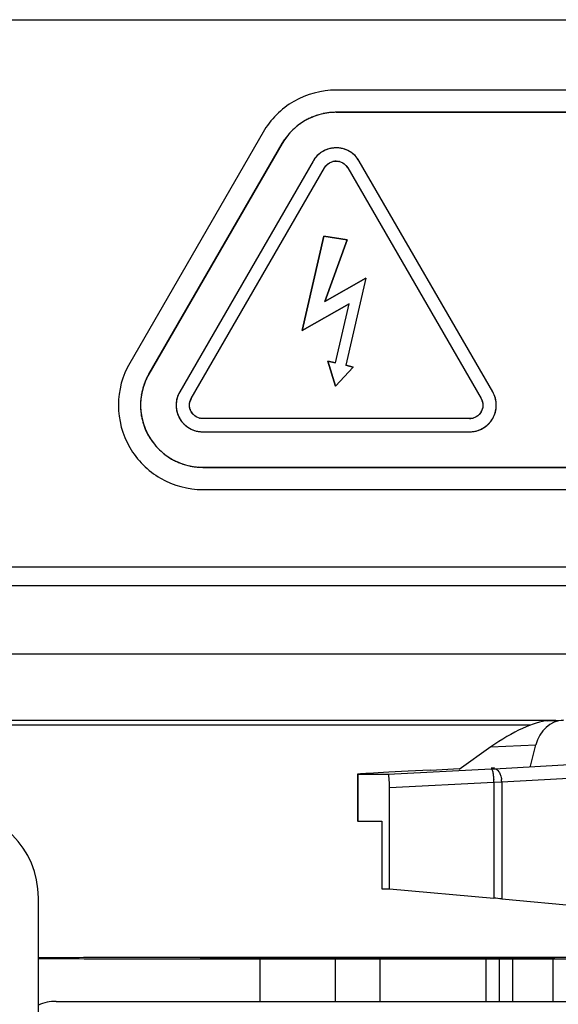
# Model space of a CAD drawing. Header units: millimetres. Extents: x 1898 to 2650, y -151 to 500.
# Tile 4 of 29: x 1972 to 1985, y 106 to 129. Entities that reach past the tile are written whole.
import ezdxf

# ---------------------------------------------------------------- set-up
doc = ezdxf.new("R2010")
doc.units = ezdxf.units.MM
doc.header["$LTSCALE"] = 23.1
doc.layers.get('0').update_dxf_attribs({"linetype": 'CONTINUOUS'})

msp = doc.modelspace()

# ---------------------------------------------------------------- linework, layer by layer
for p, q in [((1959.785, 128.677), (1995.764, 128.677)), ((1988.167, 127.09), (1979.49, 127.09)), ((1979.009, 126.505), (1979.012, 126.506)), ((1979.293, 126.576), (1979.297, 126.577)), ((1988.167, 126.59), (1979.49, 126.59)), ((1979.49, 126.59), (1988.167, 126.59)), ((1978.586, 126.26), (1978.588, 126.263)), ((1977.841, 126.14), (1974.834, 120.941)), ((1978.382, 126.05), (1978.385, 126.052)), ((1978.274, 125.89), (1975.266, 120.691)), ((1975.266, 120.691), (1978.274, 125.89)), ((1978.274, 125.89), (1978.324, 125.97)), ((1979.49, 125.79), (1979.449, 125.788)), ((1978.969, 125.49), (1975.961, 120.291)), ((1978.969, 125.49), (1975.961, 120.291)), ((1979.23, 125.34), (1979.259, 125.382)), ((1979.49, 125.49), (1979.542, 125.485)), ((1980.011, 125.49), (1979.99, 125.525)), ((1983.021, 120.291), (1980.011, 125.49)), ((1983.021, 120.291), (1980.011, 125.49)), ((1976.222, 120.141), (1979.23, 125.34)), ((1976.222, 120.141), (1979.23, 125.34)), ((1979.751, 125.34), (1982.761, 120.141)), ((1979.751, 125.34), (1982.761, 120.141)), ((1979.213, 123.798), (1978.724, 121.67)), ((1978.724, 121.67), (1979.213, 123.798)), ((1979.735, 123.718), (1979.213, 123.798)), ((1979.213, 123.798), (1979.735, 123.718)), ((1979.236, 122.329), (1979.735, 123.718)), ((1979.735, 123.718), (1979.236, 122.329)), ((1980.157, 122.853), (1979.236, 122.329)), ((1979.236, 122.329), (1980.157, 122.853)), ((1980.157, 122.853), (1979.705, 120.89)), ((1980.157, 122.853), (1979.705, 120.89)), ((1978.724, 121.67), (1979.781, 122.272)), ((1979.781, 122.272), (1978.724, 121.67)), ((1979.475, 120.942), (1979.781, 122.272)), ((1979.475, 120.942), (1979.781, 122.272)), ((1979.304, 120.982), (1979.477, 120.421)), ((1979.475, 120.942), (1979.304, 120.982)), ((1979.304, 120.982), (1979.475, 120.942)), ((1979.477, 120.421), (1979.304, 120.982)), ((1979.877, 120.85), (1979.477, 120.421)), ((1979.877, 120.85), (1979.477, 120.421)), ((1979.877, 120.85), (1979.705, 120.89)), ((1979.705, 120.89), (1979.877, 120.85)), ((1975.18, 120.514), (1975.182, 120.517)), ((1975.961, 120.291), (1975.942, 120.254)), ((1975.1, 120.233), (1975.1, 120.236)), ((1982.761, 120.141), (1982.783, 120.094)), ((1976.222, 119.841), (1976.2, 119.888)), ((1982.761, 119.841), (1982.731, 119.798)), ((1975.1, 119.745), (1975.1, 119.749)), ((1975.961, 119.691), (1975.983, 119.656)), ((1976.483, 119.691), (1976.431, 119.695)), ((1982.5, 119.691), (1976.483, 119.691)), ((1982.5, 119.691), (1976.483, 119.691)), ((1983.021, 119.691), (1983.041, 119.727)), ((1975.182, 119.464), (1975.181, 119.467)), ((1975.267, 119.29), (1975.222, 119.374)), ((1976.483, 119.391), (1982.5, 119.391)), ((1976.483, 119.391), (1982.5, 119.391)), ((1982.5, 119.391), (1982.542, 119.392)), ((1975.377, 119.128), (1975.375, 119.131)), ((1975.581, 118.918), (1975.578, 118.92)), ((1976.004, 118.674), (1976.001, 118.675)), ((1976.289, 118.604), (1976.286, 118.604)), ((1976.483, 118.59), (1976.387, 118.594)), ((1991.174, 118.59), (1976.483, 118.59)), ((1976.483, 118.59), (1991.174, 118.59)), ((1976.483, 118.09), (1991.174, 118.09)), ((1971.785, 116.348), (1994.224, 116.348)), ((1970.997, 115.929), (1990.435, 115.929)), ((1970.997, 114.39), (1990.435, 114.39)), ((1970.997, 112.89), (1984.448, 112.89)), ((1970.997, 112.785), (1983.88, 112.785)), ((1984.261, 112.88), (1984.616, 112.896)), ((1982.98, 112.29), (1982.266, 111.782)), ((1982.98, 112.29), (1983.993, 112.334)), ((1983.061, 111.8), (1994.558, 112.43)), ((1983.87, 111.853), (1983.993, 112.334)), ((1983.225, 111.5), (1994.721, 112.13)), ((1979.972, 111.673), (1979.972, 110.618)), ((1979.973, 111.673), (1979.98, 111.673)), ((1979.98, 111.673), (1979.98, 110.618)), ((1979.98, 111.673), (1980.665, 111.673)), ((1980.665, 111.673), (1982.99, 111.796)), ((1981.625, 111.769), (1982.265, 111.803)), ((1983.06, 111.817), (1982.989, 111.814)), ((1982.99, 111.796), (1983.061, 111.8)), ((1980.692, 111.372), (1983.048, 111.496)), ((1983.048, 111.496), (1983.225, 111.5)), ((1983.048, 111.496), (1983.048, 108.882)), ((1983.225, 111.5), (1983.225, 108.866)), ((1980.692, 109.09), (1980.692, 111.372)), ((1979.98, 110.618), (1979.973, 110.618)), ((1979.98, 110.618), (1980.517, 110.618)), ((1980.517, 110.618), (1980.517, 109.09)), ((1980.517, 109.09), (1980.692, 109.09)), ((1980.692, 109.09), (1983.048, 108.882)), ((1972.774, 80.19), (1972.774, 108.89)), ((1983.225, 108.866), (1991.729, 108.089)), ((1977.774, 106.557), (1977.774, 107.507)), ((1977.774, 106.557), (1977.774, 107.507)), ((1979.474, 106.557), (1979.474, 107.506)), ((1979.474, 106.557), (1979.474, 107.506)), ((1980.474, 107.506), (1980.474, 106.557)), ((1980.474, 107.506), (1980.474, 106.557)), ((1982.874, 106.557), (1982.874, 107.507)), ((1982.874, 106.557), (1982.874, 107.507)), ((1983.174, 106.557), (1983.174, 107.507)), ((1983.174, 106.557), (1983.174, 107.507)), ((1983.474, 106.557), (1983.474, 107.507)), ((1983.474, 106.557), (1983.474, 107.507)), ((1984.374, 107.508), (1984.374, 106.557)), ((1984.374, 107.508), (1984.374, 106.557)), ((1973.174, 106.557), (1987.174, 106.557))]:
    msp.add_line(p, q)
for centre, radius, start, end in [((1979.481, 125.199), 1.389, 114.0054, 117.9017), ((1979.486, 125.186), 1.402, 113.7845, 114.0116), ((1979.491, 125.176), 1.413, 109.932, 113.7799), ((1979.496, 125.16), 1.431, 102.0985, 109.8068), ((1979.496, 125.161), 1.43, 101.8057, 102.0995), ((1979.495, 125.166), 1.424, 98.1471, 101.8081), ((1979.493, 125.185), 1.406, 94.1882, 98.0154), ((1979.492, 125.198), 1.392, 93.9844, 94.1826), ((1979.491, 125.215), 1.375, 90.0199, 93.9922), ((1979.506, 125.169), 1.427, 130.1328, 137.8352), ((1979.496, 125.181), 1.412, 126.1457, 129.9953), ((1979.49, 125.189), 1.401, 125.9309, 126.1414), ((1979.482, 125.2), 1.388, 122.0246, 125.9369), ((1979.469, 125.221), 1.364, 117.9042, 122.0222), ((1979.484, 125.187), 1.399, 141.93, 145.7431), ((1979.499, 125.175), 1.419, 138.1317, 141.7884), ((1979.504, 125.171), 1.425, 137.8354, 138.1344), ((1979.472, 125.195), 1.385, 145.7489, 145.9797), ((1979.494, 125.184), 0.607, 138.0901, 141.793), ((1979.496, 125.182), 0.61, 137.7997, 138.0929), ((1979.497, 125.181), 0.611, 129.9482, 137.7994), ((1979.492, 125.186), 0.605, 126.1001, 129.947), ((1979.49, 125.19), 0.6, 125.8661, 126.0958), ((1979.483, 125.199), 0.589, 113.7061, 125.8953), ((1979.49, 125.184), 0.606, 109.7234, 113.7364), ((1979.493, 125.178), 0.612, 105.8737, 109.7254), ((1979.493, 125.176), 0.614, 102.0926, 105.8755), ((1979.493, 125.177), 0.613, 101.7989, 102.092), ((1979.492, 125.179), 0.61, 98.0374, 101.8014), ((1979.491, 125.187), 0.602, 94.0385, 98.0398), ((1979.49, 125.2), 0.589, 85.8675, 90.0175), ((1979.49, 125.188), 0.602, 81.8811, 85.8699), ((1979.488, 125.18), 0.61, 78.1743, 81.8835), ((1979.488, 125.177), 0.612, 77.8917, 78.1768), ((1979.488, 125.177), 0.613, 70.0487, 77.8931), ((1979.491, 125.184), 0.605, 66.1985, 70.0463), ((1979.492, 125.189), 0.6, 65.9454, 66.1939), ((1979.498, 125.201), 0.587, 57.9357, 65.9819), ((1979.494, 125.194), 0.595, 53.8283, 57.9274), ((1979.488, 125.186), 0.605, 50.0224, 53.8305), ((1979.486, 125.183), 0.608, 49.8017, 50.0261), ((1979.484, 125.181), 0.611, 42.171, 49.7972), ((1979.485, 125.182), 0.61, 41.8712, 42.1708), ((1979.487, 125.184), 0.607, 38.1036, 41.8741), ((1979.476, 125.196), 0.585, 145.7705, 149.9473), ((1979.487, 125.189), 0.599, 141.7906, 145.773), ((1979.493, 125.185), 0.306, 135.159, 139.9651), ((1979.492, 125.183), 0.307, 100.2033, 105.1134), ((1979.491, 125.189), 0.301, 90.0988, 100.2355), ((1979.489, 125.183), 0.306, 75.2204, 80.0136), ((1979.487, 125.185), 0.306, 40.2705, 45.1686), ((1979.493, 125.19), 0.299, 30.1242, 40.3049), ((1979.494, 125.189), 0.599, 34.0826, 38.106), ((1976.494, 119.987), 1.415, 158.1134, 161.7855), ((1976.476, 119.994), 1.396, 154.1439, 157.9806), ((1976.464, 120), 1.383, 153.9315, 154.1382), ((1976.448, 120.007), 1.366, 149.9557, 153.9395), ((1976.5, 119.984), 1.422, 162.0792, 169.8073), ((1976.499, 119.985), 1.421, 161.783, 162.08), ((1976.48, 119.992), 0.599, 154.0062, 158.0229), ((1982.514, 119.997), 0.587, 26.0089, 30.0671), ((1976.434, 119.991), 1.356, 177.9301, 182.0697), ((1976.459, 119.99), 1.381, 174.0196, 177.9277), ((1976.484, 119.987), 1.405, 169.9401, 173.801), ((1976.473, 119.989), 1.394, 173.8056, 174.0257), ((1976.473, 119.99), 0.592, 173.7653, 177.8857), ((1976.483, 119.989), 0.603, 169.734, 173.7671), ((1976.489, 119.988), 0.609, 165.8816, 169.7361), ((1976.491, 119.988), 0.61, 162.0885, 165.8834), ((1976.49, 119.988), 0.609, 161.7916, 162.0878), ((1976.488, 119.989), 0.607, 158.0205, 161.7942), ((1976.487, 119.989), 0.305, 160.21, 165.1244), ((1976.48, 119.992), 0.298, 150.0638, 160.2434), ((1982.497, 119.989), 0.304, 15.2564, 20.0757), ((1976.459, 119.992), 1.381, 182.0722, 185.9915), ((1976.473, 119.993), 1.394, 185.9853, 186.2075), ((1976.484, 119.994), 1.406, 186.2121, 190.0728), ((1976.465, 119.991), 0.584, 177.8943, 185.9628), ((1976.478, 119.992), 0.597, 185.9258, 186.1671), ((1976.483, 119.992), 0.602, 186.1717, 190.0283), ((1976.49, 119.994), 0.61, 190.0306, 197.8967), ((1976.486, 119.992), 0.305, 195.2368, 200.0486), ((1976.48, 119.991), 0.299, 210.1242, 220.3049), ((1982.503, 119.99), 0.297, 329.9918, 340.203), ((1982.497, 119.992), 0.305, 340.1688, 345.0878), ((1976.501, 119.998), 1.423, 190.2041, 197.933), ((1976.49, 119.994), 0.609, 197.8956, 198.1844), ((1976.488, 119.993), 0.607, 198.1818, 201.9007), ((1976.48, 119.99), 0.599, 201.8983, 205.894), ((1976.468, 119.984), 0.586, 205.8916, 210.0568), ((1976.479, 119.992), 0.599, 214.082, 218.1029), ((1976.486, 119.997), 0.608, 218.1005, 221.8687), ((1976.488, 119.999), 0.61, 221.8659, 222.1652), ((1976.489, 119.999), 0.611, 222.1654, 229.7877), ((1976.486, 119.995), 0.306, 220.2705, 225.1686), ((1976.484, 119.997), 0.306, 255.2204, 260.0136), ((1982.5, 119.99), 0.3, 270.0469, 280.2062), ((1982.499, 119.997), 0.307, 280.1729, 285.0784), ((1982.497, 119.995), 0.306, 315.1312, 319.9362), ((1982.494, 120), 0.612, 309.9479, 317.7963), ((1982.494, 119.999), 0.611, 317.7963, 318.0883), ((1982.496, 119.997), 0.608, 318.0856, 321.7891), ((1982.503, 119.992), 0.6, 321.7867, 325.769), ((1982.514, 119.985), 0.586, 325.7665, 329.9377), ((1976.5, 119.997), 1.422, 197.9321, 198.2284), ((1976.494, 119.995), 1.416, 198.2259, 201.8984), ((1976.477, 119.988), 1.397, 202.0303, 205.8685), ((1976.464, 119.982), 1.383, 205.8742, 206.0773), ((1976.487, 119.997), 0.608, 229.7923, 230.018), ((1976.485, 119.994), 0.605, 230.0143, 233.8207), ((1976.479, 119.986), 0.595, 233.8185, 237.9152), ((1976.475, 119.98), 0.587, 237.9235, 245.9685), ((1976.481, 119.992), 0.6, 245.9318, 246.1816), ((1976.482, 119.996), 0.605, 246.1863, 250.0324), ((1976.485, 120.002), 0.612, 250.031, 254.0579), ((1976.485, 120.004), 0.614, 254.0558, 257.8734), ((1976.485, 120.003), 0.613, 257.8739, 258.1578), ((1976.485, 120.001), 0.611, 258.1554, 261.8654), ((1976.484, 119.994), 0.603, 261.863, 265.8502), ((1976.483, 119.981), 0.59, 265.8478, 269.9909), ((1982.499, 119.993), 0.602, 274.0362, 278.0404), ((1982.498, 120.001), 0.61, 278.038, 281.8025), ((1982.498, 120.003), 0.613, 281.7999, 282.094), ((1982.497, 120.004), 0.614, 282.0947, 285.8786), ((1982.498, 120.003), 0.612, 285.8768, 289.7251), ((1982.5, 119.997), 0.606, 289.7231, 293.7383), ((1982.507, 119.981), 0.589, 293.7082, 305.893), ((1982.501, 119.991), 0.6, 305.8635, 306.0959), ((1982.498, 119.994), 0.605, 306.1003, 309.9465), ((1976.45, 119.976), 1.368, 210.0814, 214.0451), ((1976.465, 119.986), 1.385, 214.0371, 214.2641), ((1976.476, 119.994), 1.399, 214.2699, 218.0847), ((1976.492, 120.006), 1.419, 218.2248, 221.8822), ((1976.496, 120.01), 1.425, 221.8795, 222.178), ((1976.498, 120.011), 1.427, 222.1781, 229.88), ((1976.488, 119.999), 1.412, 230.0175, 233.8666), ((1976.482, 119.991), 1.401, 233.871, 234.0829), ((1976.474, 119.98), 1.388, 234.0769, 237.9735), ((1976.461, 119.959), 1.363, 237.9757, 242.1036), ((1976.473, 119.981), 1.388, 242.1061, 246.0083), ((1976.478, 119.994), 1.402, 246.0021, 246.2287), ((1976.483, 120.004), 1.413, 246.2333, 250.0811), ((1976.489, 120.021), 1.431, 250.2072, 257.9145), ((1976.488, 120.02), 1.43, 257.9133, 258.2071), ((1976.487, 120.014), 1.425, 258.2047, 261.8664), ((1976.485, 119.996), 1.406, 261.9964, 265.8249), ((1976.484, 119.983), 1.393, 265.8305, 266.0263), ((1980.949, 111.388), 2.101, 2.9692, 4.3927), ((1982.629, 111.475), 0.596, 2.3915, 7.4791), ((1970.774, 108.89), 2, 0, 90), ((1973.174, 105.557), 1, 90, 113.5957)]:
    msp.add_arc(centre, radius, start, end)
for centre, major_axis, ratio, start_param, end_param in [((1983.307, 112.037), (1.16, 0.778), 0.281826, 0.442903, 1.664633), ((1984.661, 112.097), (-0.049, 0.799), 0.870057, -0.006177, 1.215553), ((1981.972, 111.778), (2, 0.104), 0.004555, 8.028277, 9.42454), ((1980.666, 111.373), (0, 0.3), 0.087155, -1.573556, -0.000021), ((1982.978, 108.885), (0.5, -0.044), 0.007568, 1.055411, 1.43183)]:
    msp.add_ellipse(centre, major_axis=major_axis, ratio=ratio, start_param=start_param, end_param=end_param)
for points, knots in [([(1979.49, 127.09), (1979.159, 127.09), (1978.494, 126.913), (1978.008, 126.427), (1977.841, 126.14)], [0, 0, 0, 0, 0.500253, 1, 1, 1, 1]), ([(1979.49, 126.59), (1979.248, 126.59), (1978.755, 126.46), (1978.395, 126.099), (1978.274, 125.89)], [0, 0, 0, 0, 0.500253, 1, 1, 1, 1]), ([(1979.49, 125.79), (1979.386, 125.79), (1979.175, 125.734), (1979.021, 125.579), (1978.969, 125.49)], [0, 0, 0, 0, 0.500331, 1, 1, 1, 1]), ([(1980.011, 125.49), (1979.959, 125.579), (1979.805, 125.734), (1979.594, 125.79), (1979.49, 125.79)], [0, 0, 0, 0, 0.49981, 1, 1, 1, 1]), ([(1979.23, 125.34), (1979.256, 125.384), (1979.333, 125.462), (1979.438, 125.49), (1979.49, 125.49)], [0, 0, 0, 0, 0.499843, 1, 1, 1, 1]), ([(1979.49, 125.49), (1979.542, 125.49), (1979.648, 125.462), (1979.725, 125.384), (1979.751, 125.34)], [0, 0, 0, 0, 0.500193, 1, 1, 1, 1]), ([(1974.834, 120.941), (1974.668, 120.655), (1974.489, 119.991), (1974.668, 119.327), (1974.834, 119.04)], [0, 0, 0, 0, 0.499971, 1, 1, 1, 1]), ([(1975.266, 120.691), (1975.145, 120.482), (1975.011, 119.991), (1975.145, 119.5), (1975.267, 119.29)], [0, 0, 0, 0, 0.499982, 1, 1, 1, 1]), ([(1975.961, 120.291), (1975.91, 120.201), (1975.852, 119.991), (1975.91, 119.78), (1975.961, 119.691)], [0, 0, 0, 0, 0.499979, 1, 1, 1, 1]), ([(1983.021, 119.691), (1983.073, 119.78), (1983.131, 119.991), (1983.073, 120.201), (1983.021, 120.291)], [0, 0, 0, 0, 0.499921, 1, 1, 1, 1]), ([(1983.041, 119.727), (1983.08, 119.808), (1983.124, 119.991), (1983.08, 120.173), (1983.041, 120.254)], [0, 0, 0, 0, 0.500149, 1, 1, 1, 1]), ([(1976.222, 119.841), (1976.196, 119.886), (1976.167, 119.991), (1976.196, 120.096), (1976.222, 120.141)], [0, 0, 0, 0, 0.499925, 1, 1, 1, 1]), ([(1982.761, 120.141), (1982.787, 120.096), (1982.815, 119.991), (1982.787, 119.886), (1982.761, 119.841)], [0, 0, 0, 0, 0.500042, 1, 1, 1, 1]), ([(1976.483, 119.691), (1976.431, 119.691), (1976.325, 119.718), (1976.248, 119.796), (1976.222, 119.841)], [0, 0, 0, 0, 0.500193, 1, 1, 1, 1]), ([(1982.761, 119.841), (1982.735, 119.796), (1982.658, 119.718), (1982.552, 119.691), (1982.5, 119.691)], [0, 0, 0, 0, 0.499807, 1, 1, 1, 1]), ([(1975.961, 119.691), (1976.013, 119.601), (1976.168, 119.446), (1976.379, 119.391), (1976.483, 119.391)], [0, 0, 0, 0, 0.499749, 1, 1, 1, 1]), ([(1982.5, 119.391), (1982.604, 119.391), (1982.815, 119.446), (1982.969, 119.601), (1983.021, 119.691)], [0, 0, 0, 0, 0.500183, 1, 1, 1, 1]), ([(1975.267, 119.29), (1975.388, 119.081), (1975.747, 118.72), (1976.24, 118.59), (1976.483, 118.59)], [0, 0, 0, 0, 0.49972, 1, 1, 1, 1]), ([(1974.834, 119.04), (1975, 118.753), (1975.487, 118.267), (1976.151, 118.09), (1976.483, 118.09)], [0, 0, 0, 0, 0.499731, 1, 1, 1, 1]), ([(1982.99, 111.796), (1982.998, 111.796), (1983.011, 111.765), (1983.023, 111.72), (1983.036, 111.64), (1983.042, 111.581), (1983.044, 111.548)], [0, 0, 0, 0, 0.091368, 0.301562, 0.616085, 1, 1, 1, 1]), ([(1983.061, 111.8), (1983.101, 111.802), (1983.163, 111.742), (1983.202, 111.649), (1983.216, 111.586), (1983.22, 111.553)], [0, 0, 0, 0, 0.388216, 0.672626, 1, 1, 1, 1]), ([(1972.772, 107.547), (1973.317, 107.548), (1975.868, 107.553), (1978.419, 107.554), (1980.424, 107.554)], [0, 0, 0, 0, 0.213658, 1, 1, 1, 1]), ([(1980.424, 107.506), (1979.719, 107.506), (1977.169, 107.507), (1974.618, 107.509), (1972.772, 107.513)], [0, 0, 0, 0, 0.276383, 1, 1, 1, 1]), ([(1976.424, 107.53), (1976.424, 107.531), (1976.427, 107.53), (1976.43, 107.531), (1976.436, 107.531), (1976.444, 107.531), (1976.455, 107.531), (1976.474, 107.532), (1976.504, 107.532), (1976.547, 107.532), (1976.6, 107.533), (1976.661, 107.533), (1976.732, 107.534), (1976.811, 107.534), (1976.934, 107.535), (1977.109, 107.535), (1977.342, 107.536), (1977.605, 107.537), (1977.895, 107.537), (1978.209, 107.538), (1978.545, 107.538), (1979.025, 107.539), (1979.654, 107.539), (1980.164, 107.539), (1980.424, 107.539)], [0, 0, 0, 0, 0.000307, 0.001213, 0.002719, 0.004826, 0.007531, 0.010833, 0.019225, 0.029981, 0.043072, 0.058467, 0.076132, 0.096024, 0.11809, 0.168542, 0.226999, 0.292904, 0.365615, 0.444438, 0.528611, 0.617325, 0.804907, 1, 1, 1, 1]), ([(1980.424, 107.521), (1980.164, 107.521), (1979.654, 107.521), (1979.025, 107.522), (1978.545, 107.522), (1978.209, 107.523), (1977.895, 107.523), (1977.605, 107.524), (1977.342, 107.525), (1977.109, 107.525), (1976.934, 107.526), (1976.811, 107.526), (1976.732, 107.527), (1976.661, 107.527), (1976.6, 107.528), (1976.547, 107.528), (1976.504, 107.528), (1976.474, 107.529), (1976.455, 107.529), (1976.444, 107.529), (1976.436, 107.53), (1976.43, 107.53), (1976.427, 107.53), (1976.424, 107.53), (1976.424, 107.53)], [0, 0, 0, 0, 0.195093, 0.382675, 0.471389, 0.555562, 0.634385, 0.707096, 0.773001, 0.831458, 0.88191, 0.903976, 0.923868, 0.941533, 0.956928, 0.970019, 0.980775, 0.989167, 0.992469, 0.995174, 0.997281, 0.998787, 0.999693, 1, 1, 1, 1]), ([(1980.424, 107.554), (1982.401, 107.554), (1985.155, 107.553), (1988.452, 107.547), (1989.773, 107.543), (1990.317, 107.54)], [0, 0, 0, 0, 0.599466, 0.835124, 1, 1, 1, 1]), ([(1980.424, 107.539), (1980.684, 107.539), (1981.195, 107.539), (1981.823, 107.539), (1982.304, 107.538), (1982.639, 107.538), (1982.954, 107.537), (1983.244, 107.537), (1983.506, 107.536), (1983.739, 107.535), (1983.914, 107.535), (1984.037, 107.534), (1984.117, 107.534), (1984.187, 107.533), (1984.249, 107.533), (1984.301, 107.532), (1984.344, 107.532), (1984.374, 107.532), (1984.393, 107.531), (1984.404, 107.531), (1984.412, 107.531), (1984.419, 107.531), (1984.422, 107.53), (1984.424, 107.531), (1984.424, 107.53)], [0, 0, 0, 0, 0.195093, 0.382675, 0.471389, 0.555562, 0.634385, 0.707096, 0.773001, 0.831458, 0.88191, 0.903976, 0.923868, 0.941533, 0.956928, 0.970019, 0.980775, 0.989167, 0.992469, 0.995174, 0.997281, 0.998787, 0.999693, 1, 1, 1, 1]), ([(1984.424, 107.53), (1984.424, 107.53), (1984.422, 107.53), (1984.419, 107.53), (1984.412, 107.53), (1984.404, 107.529), (1984.393, 107.529), (1984.374, 107.529), (1984.344, 107.528), (1984.301, 107.528), (1984.249, 107.528), (1984.187, 107.527), (1984.117, 107.527), (1984.037, 107.526), (1983.914, 107.526), (1983.739, 107.525), (1983.506, 107.525), (1983.244, 107.524), (1982.954, 107.523), (1982.639, 107.523), (1982.304, 107.522), (1981.823, 107.522), (1981.195, 107.521), (1980.684, 107.521), (1980.424, 107.521)], [0, 0, 0, 0, 0.000307, 0.001213, 0.002719, 0.004826, 0.007531, 0.010833, 0.019225, 0.029981, 0.043072, 0.058467, 0.076132, 0.096024, 0.11809, 0.168542, 0.226999, 0.292904, 0.365615, 0.444438, 0.528611, 0.617325, 0.804907, 1, 1, 1, 1]), ([(1990.317, 107.521), (1989.773, 107.518), (1988.452, 107.514), (1985.155, 107.508), (1982.401, 107.506), (1980.424, 107.506)], [0, 0, 0, 0, 0.164876, 0.400534, 1, 1, 1, 1])]:
    msp.add_open_spline(points, degree=3, knots=knots)
for points in [[(1979.277, 125.401), (1979.295, 125.42), (1979.316, 125.436), (1979.339, 125.449)], [(1979.339, 125.449), (1979.362, 125.462), (1979.386, 125.472), (1979.412, 125.479)], [(1979.567, 125.48), (1979.593, 125.473), (1979.617, 125.463), (1979.64, 125.45)], [(1979.64, 125.45), (1979.663, 125.437), (1979.684, 125.421), (1979.703, 125.402)], [(1976.182, 119.99), (1976.182, 120.016), (1976.185, 120.043), (1976.192, 120.068)], [(1982.79, 120.07), (1982.797, 120.044), (1982.801, 120.018), (1982.801, 119.991)], [(1976.192, 119.912), (1976.185, 119.938), (1976.182, 119.964), (1976.182, 119.99)], [(1982.801, 119.991), (1982.801, 119.965), (1982.798, 119.939), (1982.791, 119.914)], [(1976.332, 119.731), (1976.31, 119.744), (1976.289, 119.76), (1976.27, 119.778)], [(1976.406, 119.701), (1976.38, 119.708), (1976.355, 119.718), (1976.332, 119.731)], [(1982.651, 119.731), (1982.628, 119.718), (1982.604, 119.708), (1982.579, 119.701)], [(1982.714, 119.779), (1982.695, 119.761), (1982.674, 119.744), (1982.651, 119.731)]]:
    msp.add_open_spline(points, degree=3)

doc.saveas('drawing.dxf')
